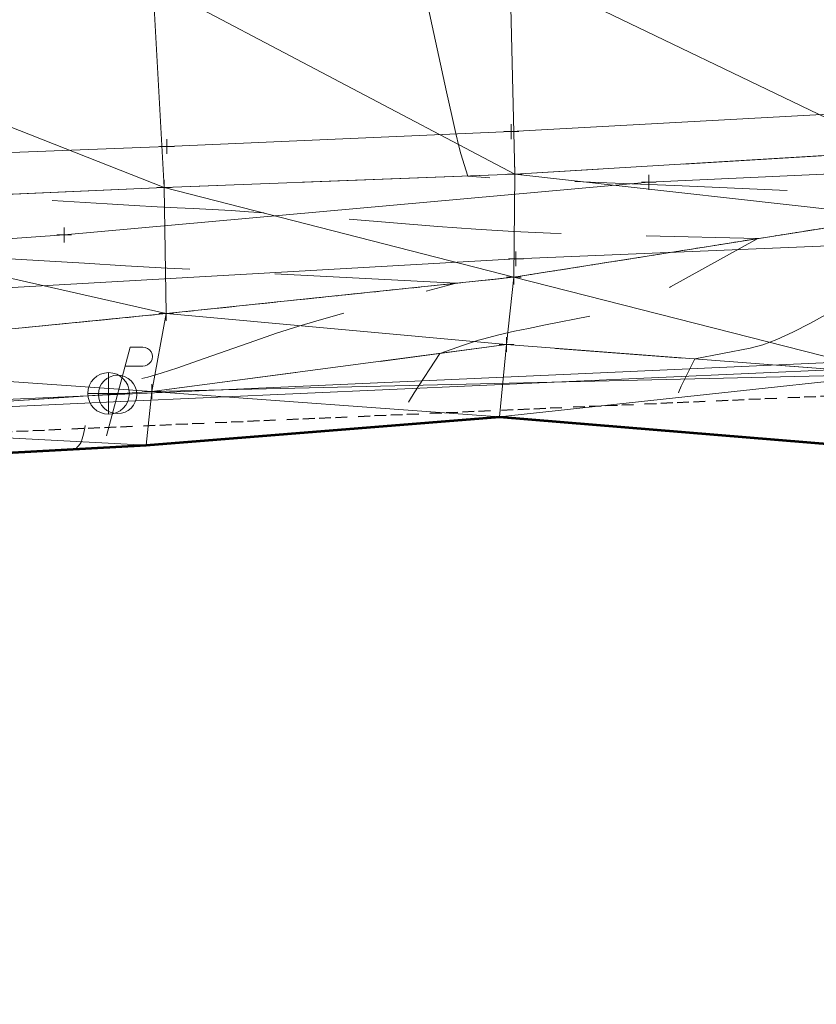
# Model space of a CAD drawing. Extents: x 2312693 to 2320081, y 680305 to 681656.
# Tile 31 of 37: x 2317253 to 2317307, y 681031 to 681098. Entities that reach past the tile are written whole.
import ezdxf

# ---------------------------------------------------------------- set-up
doc = ezdxf.new("R2010")
doc.units = 0
doc.header["$MEASUREMENT"] = 0
for name, pattern in [('DGN Style 2', [14.384926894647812, 8.630956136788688, -5.753970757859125]), ('DGN Style 3', [20.138897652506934, 14.38492689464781, -5.753970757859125]), ('foex', [0]), ('gasex', [0]), ('ohelecex', [0]), ('ohteleex', [0]), ('rowex', [4.85, 0.8, -0.375, -0.375, 0.8, -0.3, 0.8, -0.3, 0.8, -0.3]), ('stream', [1.4000000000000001, 0.7, -0.1, 0.1, -0.1, 0.1, -0.1, 0.1, -0.1]), ('treert', [0.3, -0.15, -0.15])]:
    doc.linetypes.add(name, pattern=pattern)
for name, color, linetype, lineweight in [('DR_X_Ditch', 133, 'stream', 0), ('DT_X_Contour_Minor', 136, 'DGN Style 3', 0), ('DT_X_Terrain_Ground_Line', 92, 'DGN Style 3', 13), ('DT_X_Triangles', 91, 'Continuous', 0), ('PM_X_Transverse_Line', 7, 'Continuous', 0), ('PV_X_EOP', 7, 'DGN Style 3', 0), ('RW_X_Fee_RW', 6, 'rowex', 30), ('SV_X_Control_Cells_Found', 7, 'Continuous', 0), ('SV_X_Top_of_Bank', 97, 'DGN Style 2', 0), ('UT_X_Electric_Cells', 1, 'Continuous', 0), ('UT_X_FO', 30, 'foex', 0), ('UT_X_Gas', 40, 'gasex', 0), ('UT_X_Overhead_Electric', 1, 'ohelecex', 0), ('UT_X_Overhead_Telecom', 30, 'ohteleex', 0), ('VG_X_Tree_Line_Rt', 3, 'treert', 0)]:
    doc.layers.add(name, color=color, linetype=linetype, lineweight=lineweight)
doc.layers.add('SV_X_Shot_Marker (Construction)', color=40, linetype='Continuous', lineweight=0, transparency=0.5)
doc.layers.add('SV_X_Terrain_Boundary', color=7, linetype='Continuous', lineweight=53, plot=False)

# ---------------------------------------------------------------- blocks, each defined once
blk = doc.blocks.new('SVPT_56')
at = {"layer": 'SV_X_Shot_Marker (Construction)', "transparency": 33554495}
for p, q in [((-0.02499999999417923, 0), (0.02500000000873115, 0)), ((1.455191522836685e-11, 0.02500000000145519), (1.455191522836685e-11, -0.02500000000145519))]:
    blk.add_line(p, q, dxfattribs=at)
blk.add_point((1.455191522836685e-11, 0), dxfattribs=at)
blk = doc.blocks.new('SVPT_57')
at = {"layer": 'SV_X_Shot_Marker (Construction)', "transparency": 33554495}
for p, q in [((-0.02499999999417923, 7.275957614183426e-12), (0.02500000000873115, 7.275957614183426e-12)), ((0, 0.02500000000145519), (0, -0.02499999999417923))]:
    blk.add_line(p, q, dxfattribs=at)
blk.add_point((0, 7.275957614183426e-12), dxfattribs=at)
blk = doc.blocks.new('SVPT_58')
at = {"layer": 'SV_X_Shot_Marker (Construction)', "transparency": 33554495}
for p, q in [((-0.02499999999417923, 7.275957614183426e-12), (0.02500000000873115, 7.275957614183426e-12)), ((0, 0.02500000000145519), (0, -0.02499999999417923))]:
    blk.add_line(p, q, dxfattribs=at)
blk.add_point((0, 7.275957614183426e-12), dxfattribs=at)
blk = doc.blocks.new('SVPT_59')
at = {"layer": 'SV_X_Shot_Marker (Construction)', "transparency": 33554495}
for p, q in [((-0.02499999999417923, 0), (0.02500000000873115, 0)), ((0, 0.02500000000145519), (0, -0.02500000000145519))]:
    blk.add_line(p, q, dxfattribs=at)
blk.add_point((0, 0), dxfattribs=at)
blk = doc.blocks.new('SVPT_64')
at = {"layer": 'SV_X_Shot_Marker (Construction)', "transparency": 33554495}
for p, q in [((-0.02500000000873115, 0), (0.02499999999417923, 0)), ((-1.455191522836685e-11, 0.02500000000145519), (-1.455191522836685e-11, -0.02500000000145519))]:
    blk.add_line(p, q, dxfattribs=at)
blk.add_point((-1.455191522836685e-11, 0), dxfattribs=at)
blk = doc.blocks.new('SVPT_65')
at = {"layer": 'SV_X_Shot_Marker (Construction)', "transparency": 33554495}
for p, q in [((-0.02499999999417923, 0), (0.02500000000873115, 0)), ((0, 0.02500000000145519), (0, -0.02499999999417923))]:
    blk.add_line(p, q, dxfattribs=at)
blk.add_point((0, 0), dxfattribs=at)
blk = doc.blocks.new('SVPT_66')
at = {"layer": 'SV_X_Shot_Marker (Construction)', "transparency": 33554495}
for p, q in [((-0.02499999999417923, 0), (0.02500000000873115, 0)), ((0, 0.02500000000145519), (0, -0.02500000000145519))]:
    blk.add_line(p, q, dxfattribs=at)
blk.add_point((0, 0), dxfattribs=at)
blk = doc.blocks.new('SVPT_67')
at = {"layer": 'SV_X_Shot_Marker (Construction)', "transparency": 33554495}
for p, q in [((-0.02499999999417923, 0), (0.02500000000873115, 0)), ((0, 0.02499999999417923), (0, -0.02500000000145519))]:
    blk.add_line(p, q, dxfattribs=at)
blk.add_point((0, 0), dxfattribs=at)
blk = doc.blocks.new('SVPT_68')
at = {"layer": 'SV_X_Shot_Marker (Construction)', "transparency": 33554495}
for p, q in [((-0.02499999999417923, 0), (0.02500000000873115, 0)), ((0, 0.02499999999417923), (0, -0.02500000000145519))]:
    blk.add_line(p, q, dxfattribs=at)
blk.add_point((0, 0), dxfattribs=at)
blk = doc.blocks.new('PP_1')
at = {"layer": 'UT_X_Electric_Cells', "color": 1, "linetype": 'Continuous', "lineweight": 0}
for p, q in [((0.04283333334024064, 0.1600000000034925), (-0.03749999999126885, -0.139999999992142)), ((0.04283333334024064, 0.1600000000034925), (0.08533333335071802, 0.1600000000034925)), ((0.02575000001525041, 0.0962500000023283), (0.08533333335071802, 0.0962500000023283))]:
    blk.add_line(p, q, dxfattribs=at)
blk.add_circle((1.455191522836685e-11, 7.275957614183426e-12), 0.065, dxfattribs=at)
at = {"layer": 'UT_X_Electric_Cells', "color": 1, "linetype": 'Continuous', "lineweight": 0, "extrusion": (0, 0, -1)}
blk.add_arc((-0.0859583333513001, 0.1281250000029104), 0.03188112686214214, 88.8766972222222, 271.1233027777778, dxfattribs=at)
blk = doc.blocks.new('BM_1')
at = {"layer": 'SV_X_Control_Cells_Found', "color": 52, "linetype": 'Continuous', "lineweight": 0}
for p, q in [((0, 0.07050000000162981), (0, -0.07050000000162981)), ((-0.07050000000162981, 0), (0.07050000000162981, 0))]:
    blk.add_line(p, q, dxfattribs=at)
blk.add_circle((-1.666761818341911e-06, -8.333336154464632e-06), 0.07048500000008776, dxfattribs=at)
blk = doc.blocks.new('*U658', base_point=(2316970.9905, 681325.163, 1161.5595))
at = {"layer": 'DT_X_Contour_Minor', "flags": 128}
for points, elevation in [([(2317287.334211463, 681134.7105973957), (2317289.000341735, 681133.4169822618), (2317289.475291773, 681133.0604606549), (2317290.186086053, 681132.5453023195), (2317291.132724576, 681131.8715072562), (2317292.315207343, 681131.0390754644), (2317298.383763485, 681126.7842414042), (2317308.759274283, 681126.8866587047), (2317310.887691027, 681126.8996961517), (2317312.826293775, 681126.8949153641), (2317314.575082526, 681126.8723163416), (2317316.13405728, 681126.8318990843), (2317320.038237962, 681126.7003620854), (2317321.583366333, 681126.6303949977), (2317323.290615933, 681126.5191464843), (2317325.159986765, 681126.3666165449), (2317327.191478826, 681126.1728051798), (2317332.824952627, 681125.6009329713), (2317335.058343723, 681125.4006360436), (2317337.533411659, 681125.2286494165), (2317340.250156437, 681125.0849730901), (2317343.208578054, 681124.9696070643), (2317357.57845823, 681124.4972896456), (2317347.404505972, 681122.7133491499), (2317345.378276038, 681122.3641624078), (2317343.659851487, 681122.081148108), (2317342.24923232, 681121.8643062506), (2317341.146418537, 681121.7136368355), (2317338.61598896, 681121.400081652), (2317337.538331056, 681121.2682237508), (2317336.203179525, 681121.1078164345), (2317334.610534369, 681120.9188597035), (2317332.760395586, 681120.7013535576), (2317327.48336733, 681120.083271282), (2317325.534773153, 681119.8506105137), (2317323.646761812, 681119.616189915), (2317321.819333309, 681119.3800094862), (2317320.052487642, 681119.1420692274), (2317315.421676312, 681118.50521543), (2317313.759168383, 681118.2924199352), (2317312.244753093, 681118.1316737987), (2317310.878430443, 681118.0229770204), (2317309.660200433, 681117.9663296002), (2317306.609043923, 681117.8846689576), (2317305.298446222, 681117.8168940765), (2317303.6550205, 681117.6748149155), (2317301.678766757, 681117.4584314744), (2317299.369684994, 681117.1677437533), (2317287.817371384, 681115.6378244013), (2317286.578319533, 681112.8954794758), (2317286.239006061, 681112.180252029), (2317285.752087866, 681111.2098603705), (2317285.117564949, 681109.9843045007), (2317284.335437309, 681108.5035844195), (2317280.341097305, 681100.9981742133), (2317282.131565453, 681092.7482493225), (2317282.47991376, 681091.161010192), (2317282.757615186, 681089.9349748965), (2317282.964669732, 681089.0701434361), (2317283.101077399, 681088.5665158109), (2317283.572803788, 681087.0590625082), (2317285.795498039, 681086.881809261), (2317286.294186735, 681086.8464846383), (2317286.837669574, 681086.8164764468), (2317287.425946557, 681086.7917846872), (2317288.059017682, 681086.7724093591), (2317289.806932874, 681086.727830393), (2317290.782393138, 681086.6953525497), (2317292.397837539, 681086.6313532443), (2317294.653266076, 681086.5358324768), (2317297.54867875, 681086.4087902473), (2317306.123091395, 681086.0279823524), (2317309.025034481, 681085.8951791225), (2317311.300054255, 681085.782375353), (2317312.948150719, 681085.6895710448), (2317313.969323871, 681085.6167661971), (2317315.856554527, 681085.4492858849), (2317316.71392037, 681085.3598535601), (2317317.870594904, 681085.2171668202), (2317319.326578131, 681085.0212256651), (2317321.081870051, 681084.7720300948), (2317329.971619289, 681083.4848571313), (2317320.569592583, 681082.9930706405), (2317318.731499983, 681082.8545880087), (2317317.246662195, 681082.6499057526), (2317316.115079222, 681082.3790238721), (2317315.336751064, 681082.0419423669), (2317313.732215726, 681081.0547921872), (2317313.05078491, 681080.6449166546), (2317312.209893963, 681080.1556526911), (2317311.209542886, 681079.5870002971), (2317310.04973168, 681078.9389594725), (2317306.744288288, 681077.1049993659), (2317305.559562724, 681076.4835153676), (2317304.484468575, 681075.9945334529), (2317303.51900584, 681075.6380536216), (2317302.663174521, 681075.4140758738), (2317298.925101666, 681074.6780179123), (2317297.992340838, 681072.8361844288), (2317297.834801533, 681072.4471597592), (2317297.761938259, 681072.0694429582), (2317297.773751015, 681071.7030340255), (2317297.870239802, 681071.3479329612), (2317298.518098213, 681069.7171796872)], 1159.000000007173), ([(2317244.658628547, 681132.1152484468), (2317246.251816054, 681131.7344752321), (2317246.520798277, 681131.5473682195), (2317246.644950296, 681131.1492357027), (2317246.624272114, 681130.5400776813), (2317246.45876373, 681129.7198941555), (2317245.348454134, 681125.3999781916), (2317246.106915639, 681125.2237796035), (2317246.247210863, 681125.1633092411), (2317246.343041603, 681125.0574118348), (2317246.394407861, 681124.9060873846), (2317246.401309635, 681124.7093358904), (2317246.329767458, 681123.6851658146), (2317249.49132154, 681121.7963575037), (2317250.103476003, 681121.4383440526), (2317250.584987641, 681121.1737929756), (2317250.935856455, 681121.0027042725), (2317251.156082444, 681120.9250779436), (2317251.878970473, 681120.7809006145), (2317252.611467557, 681119.7311062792), (2317252.76599515, 681119.4356786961), (2317252.915650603, 681118.9993078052), (2317253.060433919, 681118.4219936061), (2317253.200345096, 681117.7037360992), (2317253.841895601, 681114.0230000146), (2317251.714907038, 681110.9588718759), (2317251.227809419, 681110.1915980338), (2317250.678083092, 681109.2029742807), (2317250.065728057, 681107.9930006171), (2317249.390744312, 681106.5616770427), (2317246.094686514, 681099.3656839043), (2317248.048895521, 681094.0997650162), (2317248.43804938, 681092.9974628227), (2317248.767992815, 681091.9473786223), (2317249.038725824, 681090.9495124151), (2317249.250248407, 681090.0038642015), (2317250.099196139, 681085.7126811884), (2317259.154987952, 681085.1813058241), (2317260.974066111, 681085.0753304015), (2317262.550246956, 681084.9851364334), (2317263.883530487, 681084.9107239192), (2317264.973916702, 681084.852092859), (2317267.557750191, 681084.716785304), (2317268.728354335, 681084.6466464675), (2317270.302291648, 681084.5377106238), (2317272.279562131, 681084.3899777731), (2317274.660165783, 681084.2034479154), (2317281.54621975, 681083.6543056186), (2317284.114602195, 681083.4662401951), (2317286.655209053, 681083.3139006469), (2317289.168040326, 681083.1972869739), (2317291.653096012, 681083.1163991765), (2317303.185212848, 681082.8222831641), (2317297.290562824, 681079.5517527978), (2317296.026053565, 681078.9071682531), (2317294.75880437, 681078.3750704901), (2317293.488815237, 681077.9554595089), (2317292.216086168, 681077.6483353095), (2317288.818488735, 681076.9793198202), (2317287.660016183, 681076.7481605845), (2317286.732796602, 681076.5564444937), (2317286.036829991, 681076.4041715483), (2317285.572116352, 681076.2913417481), (2317284.641217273, 681076.0430531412), (2317284.293196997, 681075.94655616), (2317283.947310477, 681075.843281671), (2317283.603557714, 681075.733229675), (2317283.261938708, 681075.6164001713), (2317281.672695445, 681075.055381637), (2317279.943153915, 681072.3855760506), (2317279.61518925, 681071.866082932), (2317279.372527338, 681071.45180597), (2317279.21516818, 681071.142745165), (2317279.143111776, 681070.9389005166), (2317279.005888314, 681070.2331298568)], 1158.000000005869), ([(2317216.181891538, 681130.2959066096), (2317227.585707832, 681127.5703844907), (2317230.38885839, 681126.9004290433), (2317230.782286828, 681126.786014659), (2317231.052024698, 681126.6603931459), (2317231.198071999, 681126.523564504), (2317231.220428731, 681126.3755287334), (2317231.036148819, 681125.6585451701), (2317240.717687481, 681123.4094218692), (2317242.528482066, 681122.9233781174), (2317243.811634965, 681122.429156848), (2317244.56714618, 681121.926758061), (2317244.795015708, 681121.4161817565), (2317244.699145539, 681120.0437415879), (2317244.57073443, 681119.5305182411), (2317244.257403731, 681119.0201783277), (2317243.759153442, 681118.5127218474), (2317243.075983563, 681118.0081488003), (2317241.007637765, 681116.6664652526), (2317240.268007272, 681116.2123526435), (2317239.60037514, 681115.8562774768), (2317239.004741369, 681115.5982397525), (2317238.481105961, 681115.4382394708), (2317237.180742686, 681115.1422886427), (2317236.619277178, 681115.0280854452), (2317235.91015311, 681114.9074389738), (2317235.053370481, 681114.7803492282), (2317234.048929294, 681114.6468162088), (2317231.173541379, 681114.282137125), (2317229.943917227, 681114.1297390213), (2317228.411585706, 681113.9460540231), (2317226.576546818, 681113.7310821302), (2317224.438800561, 681113.4848233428), (2317213.756334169, 681112.2626129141), (2317208.852995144, 681104.2659430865), (2317207.891459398, 681102.7090170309), (2317207.108283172, 681101.4653830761), (2317206.503466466, 681100.5350412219), (2317206.077009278, 681099.9179914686), (2317204.50304795, 681097.7694408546), (2317205.28726749, 681088.7278569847), (2317205.44282727, 681087.0142605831), (2317205.573412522, 681085.7484358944), (2317205.679023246, 681084.9303829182), (2317205.759659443, 681084.5601016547), (2317206.077687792, 681083.8769230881), (2317206.571661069, 681083.8306977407), (2317206.691742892, 681083.8186369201), (2317206.840285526, 681083.8022653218), (2317207.017288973, 681083.7815829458), (2317207.222753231, 681083.7565897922), (2317207.808605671, 681083.6841936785), (2317208.141715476, 681083.6443014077), (2317208.70165556, 681083.5789216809), (2317209.488425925, 681083.488054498), (2317210.502026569, 681083.3716998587), (2317213.507401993, 681083.0274375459), (2317214.790358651, 681082.9002922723), (2317216.385197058, 681082.777053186), (2317218.291917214, 681082.6577202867), (2317220.510519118, 681082.5422935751), (2317226.842633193, 681082.2396972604), (2317229.168681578, 681082.1383451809), (2317231.397741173, 681082.0612361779), (2317233.529811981, 681082.0083702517), (2317235.564894, 681081.9797474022), (2317240.862461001, 681081.9357439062), (2317242.943270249, 681081.9012054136), (2317245.212522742, 681081.8305925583), (2317247.670218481, 681081.7239053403), (2317250.316357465, 681081.5811437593), (2317257.62398575, 681081.1523470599), (2317260.390473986, 681080.992341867), (2317263.20921748, 681080.8339238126), (2317266.080216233, 681080.6770928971), (2317269.003470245, 681080.5218491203), (2317282.767251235, 681079.8010814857), (2317275.261209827, 681077.7990765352), (2317273.672549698, 681077.3597079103), (2317272.123444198, 681076.8996041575), (2317270.613893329, 681076.4187652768), (2317269.143897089, 681075.9171912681), (2317265.276646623, 681074.5520137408), (2317263.935598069, 681074.0890611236), (2317262.812890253, 681073.7240864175), (2317261.908523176, 681073.4570896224), (2317261.222496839, 681073.2880707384), (2317259.684214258, 681072.9679909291), (2317259.170896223, 681072.8529588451), (2317258.784654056, 681072.7479224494), (2317258.525487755, 681072.6528817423), (2317258.393397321, 681072.5678367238), (2317258.073485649, 681072.1942832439), (2317257.645563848, 681070.0140683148), (2317257.557286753, 681069.5961252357), (2317257.475850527, 681069.2766738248), (2317257.401255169, 681069.0557140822), (2317257.33350068, 681068.933246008), (2317257.033275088, 681068.5915422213)], 1157.000000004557)]:
    blk.add_lwpolyline(points, dxfattribs=dict(at, elevation=elevation))
at = {"layer": 'DT_X_Triangles'}
mesh = blk.add_polyface(dxfattribs=at)
corners = [(2317153.41, 681061.7719999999, 1154.043), (2317152.995, 681072.907, 1154), (2317096.865, 681070.5329999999, 1152.363), (2317152.008, 681081.385, 1155.872), (2317151.683, 681095.075, 1156.019), (2317121.348, 681093.8809999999, 1155.512), (2317151.591, 681079.323, 1155.802), (2317121.962, 681079.682, 1155.376), (2317121.977, 681077.263, 1155.12), (2317180.497, 681079.0889999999, 1155.888), (2317179.503, 681096.213, 1156.525), (2317151.913, 681109.1849999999, 1155.918), (2317180.451, 681082.4, 1156.4), (2317209.547, 681074.4199999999, 1154.986), (2317208.771, 681067.0119999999, 1154.867), (2317207.658, 681083.968, 1157.037), (2317207.082, 681097.9299999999, 1157.049), (2317210.895, 681082.113, 1156.834), (2317231.592, 681084.904, 1157.54), (2317231.502, 681098.6919999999, 1157.605), (2317231.357, 681067.182, 1155.911), (2317231.591, 681074.624, 1155.62), (2317231.781, 681070.4229999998, 1155.803), (2317261.796, 681068.853, 1157.202), (2317263.014, 681086.277, 1158.321), (2317262.239, 681100.111, 1158.437), (2317263.156, 681077.7509999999, 1156.253), (2317262.181, 681072.4710000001, 1157.187), (2317285.713, 681070.771, 1158.311), (2317286.18, 681075.6529999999, 1158.188), (2317286.752, 681087.1799999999, 1159.105), (2317286.418, 681101.296, 1159.189), (2317286.679, 681080.21, 1157.149), (2317312.455, 681073.6429999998, 1159.862), (2317312.81, 681068.541, 1159.769), (2317312.514, 681088.739, 1160.078), (2317312.628999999, 681102.4949999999, 1160.155), (2317312.573, 681084.3080000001, 1158.484)]
mesh.append_faces([[corners[k] for k in face] for face in [(0, 1, 2), (3, 4, 5), (6, 3, 7), (1, 6, 8), (1, 9, 6), (9, 3, 6), (10, 11, 4), (3, 10, 4), (12, 10, 3), (9, 12, 3), (13, 9, 1), (14, 13, 1), (0, 14, 1), (15, 16, 10), (12, 15, 10), (9, 15, 12), (13, 17, 9), (17, 15, 9), (15, 18, 16), (18, 19, 16), (17, 18, 15), (20, 13, 14), (21, 17, 13), (22, 21, 13), (20, 22, 13), (21, 18, 17), (23, 22, 20), (24, 25, 19), (18, 24, 19), (26, 18, 21), (27, 26, 21), (22, 27, 21), (26, 24, 18), (23, 27, 22), (28, 27, 23), (29, 26, 27), (28, 29, 27), (30, 31, 25), (24, 30, 25), (32, 30, 24), (26, 32, 24), (29, 32, 26), (33, 29, 28), (34, 33, 28), (33, 32, 29), (35, 36, 31), (30, 35, 31), (33, 37, 32), (37, 30, 32), (37, 35, 30)]])
blk = doc.blocks.new('SVPT_569')
at = {"layer": 'SV_X_Shot_Marker (Construction)', "transparency": 33554495}
for p, q in [((-0.02499999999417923, 0), (0.02500000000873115, 0)), ((1.455191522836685e-11, 0.02500000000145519), (1.455191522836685e-11, -0.02500000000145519))]:
    blk.add_line(p, q, dxfattribs=at)
blk.add_point((1.455191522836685e-11, 0), dxfattribs=at)
blk = doc.blocks.new('SVPT_570')
at = {"layer": 'SV_X_Shot_Marker (Construction)', "transparency": 33554495}
for p, q in [((-0.02499999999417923, 0), (0.02500000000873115, 0)), ((0, 0.02499999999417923), (0, -0.02500000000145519))]:
    blk.add_line(p, q, dxfattribs=at)
blk.add_point((0, 0), dxfattribs=at)
blk = doc.blocks.new('SVPT_571')
at = {"layer": 'SV_X_Shot_Marker (Construction)', "transparency": 33554495}
for p, q in [((-0.02499999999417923, 7.275957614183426e-12), (0.02500000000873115, 7.275957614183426e-12)), ((1.455191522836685e-11, 0.02500000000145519), (1.455191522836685e-11, -0.02499999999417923))]:
    blk.add_line(p, q, dxfattribs=at)
blk.add_point((1.455191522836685e-11, 7.275957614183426e-12), dxfattribs=at)

msp = doc.modelspace()

# ---------------------------------------------------------------- linework, layer by layer
at = {"layer": 'DR_X_Ditch'}
msp.add_polyline3d([(2317500.602, 681089.525, 1166.921), (2317473.299, 681087.632, 1165.893), (2317446.304, 681088.635, 1164.881), (2317420.933, 681086.314, 1163.216), (2317390.286, 681085.4079999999, 1161.21), (2317367.038, 681083.1429999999, 1160.255), (2317338.064, 681083.102, 1159.24), (2317312.573, 681084.308, 1158.484), (2317286.679, 681080.21, 1157.149), (2317263.156, 681077.7509999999, 1156.253), (2317231.591, 681074.624, 1155.62), (2317209.547, 681074.4199999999, 1154.986), (2317152.995, 681072.907, 1154)], dxfattribs=at)
at = {"layer": 'PM_X_Transverse_Line'}
msp.add_polyline3d([(2317500.353, 681099.441, 1169.317), (2317473.17, 681098.164, 1168.046), (2317446.352, 681096.856, 1166.694), (2317420.358, 681095.959, 1165.322), (2317390.68, 681094.5229999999, 1163.849), (2317366.704, 681093.605, 1162.658), (2317337.077, 681092.228, 1161.249), (2317312.484, 681091.494, 1160.143), (2317286.507, 681090.065, 1159.145), (2317263.205, 681089.054, 1158.431), (2317230.97, 681087.815, 1157.571)], dxfattribs=at)
at = {"layer": 'PV_X_EOP'}
msp.add_polyline3d([(2317500.47, 681096.5869999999, 1169.275), (2317473.244, 681095.433, 1168.03), (2317446.45, 681094.402, 1166.649), (2317420.349, 681093.108, 1165.26), (2317390.731, 681091.686, 1163.783), (2317366.72, 681090.8219999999, 1162.587), (2317337.616, 681089.721, 1161.234), (2317312.514, 681088.739, 1160.078), (2317286.752, 681087.1799999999, 1159.105), (2317263.014, 681086.277, 1158.321), (2317231.592, 681084.904, 1157.54)], dxfattribs=at)
at = {"layer": 'RW_X_Fee_RW'}
msp.add_line((2316363.668008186, 681031.0066609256), (2317595.834, 681084.736, 1172.83), dxfattribs=at)
at = {"layer": 'SV_X_Terrain_Boundary'}
msp.add_polyline3d([(2317231.357, 681067.182, 1155.911), (2317261.796, 681068.853, 1157.202), (2317285.713, 681070.771, 1158.311), (2317312.81, 681068.541, 1159.769), (2317338.092, 681069.414, 1161.792), (2317364.818, 681071.909, 1163.741), (2317392.176, 681072.402, 1164.933)], dxfattribs=at)
at = {"layer": 'SV_X_Top_of_Bank'}
msp.add_polyline3d([(2317500.501, 681082.141, 1170.565), (2317471.854, 681079.666, 1169.608), (2317447.091, 681080.659, 1167.629), (2317420.815, 681079.508, 1166.617), (2317391.33, 681077.0889999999, 1165.041), (2317364.286, 681074.7339999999, 1163.936), (2317337.829, 681074.595, 1161.769), (2317312.455, 681073.6429999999, 1159.862), (2317286.18, 681075.6529999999, 1158.188), (2317262.181, 681072.471, 1157.187), (2317231.781, 681070.423, 1155.803)], dxfattribs=at)
at = {"layer": 'UT_X_FO'}
msp.add_polyline3d([(2316554.381, 681051.7306000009, 1166.549), (2316593.493, 681053.0956999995, 1163.803), (2316669.115, 681054.3128000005, 1159.044), (2316723.44, 681057.749100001, 1156.842), (2316758.69, 681059.0441999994, 1155.792), (2316794.083, 681059.7783000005, 1154.64), (2316839.849, 681062.8404999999, 1154.624), (2316879.149, 681064.8216999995, 1154.51), (2316919.024, 681066.4358000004, 1154.382), (2316955.773, 681065.7478000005, 1154.136), (2316982.611, 681067.494899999, 1153.988), (2317022.67, 681069.725100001, 1153.547), (2317055.052999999, 681071.8741999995, 1153.304), (2317089.918, 681073.0753000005, 1153.653), (2317131.462, 681074.8985, 1154.325), (2317185.885, 681078.0836999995, 1155.54), (2317256.249, 681083.071100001, 1157.587), (2317295.809, 681086.635399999, 1159.317), (2317343.549, 681088.866600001, 1161.505), (2317398.952, 681091.6798000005, 1164.233), (2317453.311, 681093.614, 1166.862), (2317506.45, 681096.3951999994, 1169.46), (2317551.219, 681098.1993000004, 1170.757), (2317596.448, 681100.3325, 1171.721)], dxfattribs=at)
at = {"layer": 'UT_X_Gas'}
msp.add_polyline3d([(2316714.317, 681054.464899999, 1156.441), (2316756.194, 681057.636100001, 1155.305), (2316791.315, 681058.5251999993, 1153.989), (2316844.566, 681061.865399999, 1153.857), (2316879.93, 681063.608600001, 1153.844), (2316924.197, 681062.1865, 1153.489), (2316954.307, 681062.7324999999, 1153.303), (2316963.309, 681061.747399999, 1153.422), (2316983.217, 681061.0363999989, 1152.538), (2317001.802, 681061.015399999, 1151.723), (2317024.753, 681066.9468999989, 1152.891), (2317056.145, 681069.0669999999, 1152.551), (2317092.056, 681070.8071999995, 1152.52), (2317121.978, 681072.3513000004, 1153.581), (2317176.981, 681075.4855, 1154.813), (2317232.121, 681078.3408000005, 1155.972), (2317286.823, 681081.449, 1157.273), (2317342.689, 681083.7711999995, 1159.866), (2317399.435, 681085.2193000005, 1162.33), (2317451.494, 681088.0395, 1164.893), (2317506.144, 681090.5536999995, 1166.913), (2317599.255, 681094.800100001, 1171.444)], dxfattribs=at)
at = {"layer": 'UT_X_Overhead_Electric'}
msp.add_polyline3d([(2316464.832125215, 681038.5363397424, 1168.95161775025), (2316728.307961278, 681048.0463524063, 1167.829880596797), (2316892.922, 681055.333, 1165.361), (2317075.532, 681063.874, 1162.386), (2317259.863, 681072.2779999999, 1157.169), (2317525.251844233, 681084.1101487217, 1171.451602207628)], dxfattribs=at)
at = {"layer": 'UT_X_Overhead_Telecom'}
msp.add_polyline3d([(2316464.784085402, 681038.0542652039, 1153.580935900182), (2316728.179506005, 681047.5608389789, 1152.459557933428), (2316892.703829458, 681054.8436793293, 1149.992017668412), (2317075.212162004, 681063.3803687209, 1147.018659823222), (2317260.080166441, 681071.8069354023, 1141.786523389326), (2317526.097624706, 681083.6671103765, 1156.102956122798)], dxfattribs=at)
at = {"layer": 'VG_X_Tree_Line_Rt'}
msp.add_polyline3d([(2317500.501, 681082.141, 1170.565), (2317471.854, 681079.666, 1169.608), (2317447.091, 681080.659, 1167.629), (2317420.815, 681079.508, 1166.617), (2317391.33, 681077.0889999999, 1165.041), (2317364.286, 681074.7339999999, 1163.936), (2317337.829, 681074.595, 1161.769), (2317312.455, 681073.6429999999, 1159.862), (2317262.181, 681072.471, 1157.187)], dxfattribs=at)

# ---------------------------------------------------------------- block references
at = {"layer": 'DT_X_Terrain_Ground_Line'}
msp.add_blockref('*U658', (2316970.9905, 681325.163, 1161.5595), dxfattribs=at)
at = {"layer": 'SV_X_Control_Cells_Found', "color": 52, "linetype": 'Continuous', "lineweight": 0, "xscale": 20, "yscale": 20, "zscale": 20}
msp.add_blockref('BM_1', (2317259.253, 681072.348, 1158.811), dxfattribs=at)
at = {"layer": 'SV_X_Shot_Marker (Construction)', "transparency": 33554495, "xscale": 20, "yscale": 20, "zscale": 20}
for name, p in [('SVPT_59', (2317286.507, 681090.065, 1159.145)), ('SVPT_64', (2317263.205, 681089.054, 1158.431)), ('SVPT_58', (2317286.752, 681087.1799999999, 1159.105)), ('SVPT_570', (2317295.809, 681086.635399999, 1159.317)), ('SVPT_65', (2317263.014, 681086.277, 1158.321)), ('SVPT_571', (2317256.249, 681083.071100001, 1157.587)), ('SVPT_569', (2317286.823, 681081.449, 1157.273)), ('SVPT_57', (2317286.679, 681080.21, 1157.149)), ('SVPT_66', (2317263.156, 681077.7509999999, 1156.253)), ('SVPT_56', (2317286.18, 681075.6529999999, 1158.188)), ('SVPT_67', (2317262.181, 681072.471, 1157.187)), ('SVPT_68', (2317262.181, 681072.471, 1157.187))]:
    msp.add_blockref(name, p, dxfattribs=at)
at = {"layer": 'UT_X_Electric_Cells', "color": 1, "linetype": 'Continuous', "lineweight": 0, "xscale": 20, "yscale": 20, "zscale": 20}
msp.add_blockref('PP_1', (2317259.863, 681072.2779999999, 1157.169), dxfattribs=at)

doc.saveas('drawing.dxf')
